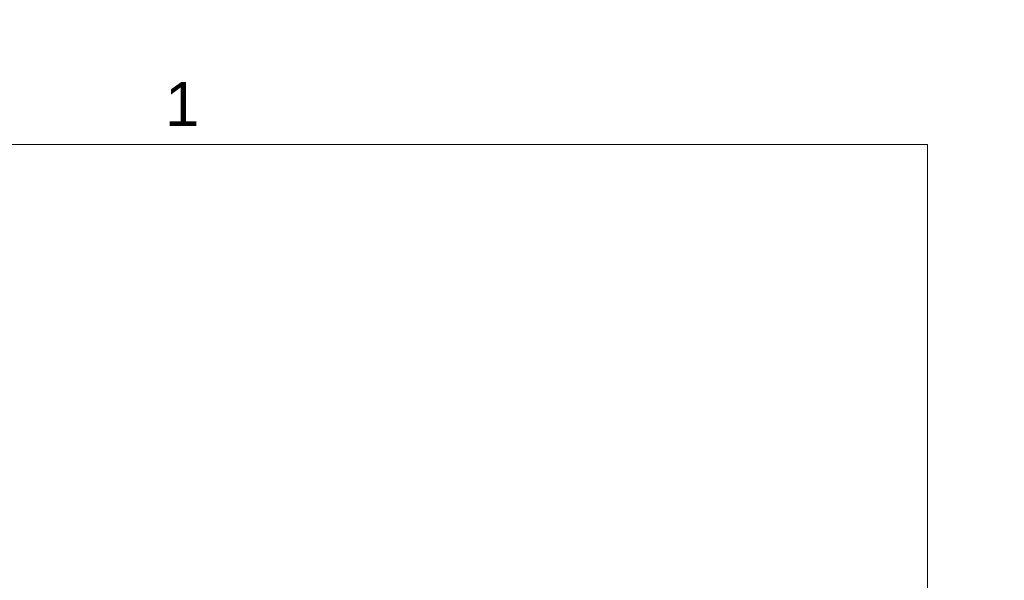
# Model space of a CAD drawing. Header units: inches. Extents: x -374 to 640, y -945 to 1059.
# Tile 222 of 222: x 157.7 to 168.33, y 100.29 to 106.35. Entities that reach past the tile are written whole.
import ezdxf

# ---------------------------------------------------------------- set-up
doc = ezdxf.new("R2010")
doc.units = ezdxf.units.IN
doc.header["$LTSCALE"] = 5
doc.header["$MEASUREMENT"] = 0
doc.layers.add('Border (ANSI)', color=7, linetype='Continuous', lineweight=9)
doc.layers.add('Visible Narrow (ANSI)', color=7, linetype='Continuous', lineweight=5)
doc.styles.add('Note Text (ANSI)', font='arial.ttf')

# ---------------------------------------------------------------- blocks, each defined once
blk = doc.blocks.new('Borders Default Border')
at = {"layer": 'Border (ANSI)', "flags": 128}
blk.add_lwpolyline([(0.5, 1), (0.5, 21), (33.5, 21), (33.5, 1), (0.5, 1)], dxfattribs=at)
at = {"layer": 'Border (ANSI)', "insert": (31.8532, 21.04), "char_height": 0.095, "attachment_point": 7, "style": 'Note Text (ANSI)'}
blk.add_mtext('1', dxfattribs=at)

msp = doc.modelspace()

# ---------------------------------------------------------------- linework, layer by layer
at = {"layer": 'Visible Narrow (ANSI)'}
for start, end in [(269.3079848, 269.3079849), (269.3364756, 269.3364757), (270.0142531, 270.0142532)]:
    msp.add_arc((132.61238, 552.0832), 507.11098, start, end, dxfattribs=at)
for centre, major_axis in [((157.40111, -246.46235), (-211.28628, 365.95857)), ((157.36264, -246.48456), (-211.25919, 365.91166))]:
    msp.add_ellipse(centre, major_axis=major_axis, ratio=0.57735027, start_param=5.47874384, end_param=5.51683045, dxfattribs=at)

# ---------------------------------------------------------------- block references
at = {"xscale": 5, "yscale": 5, "zscale": 5}
msp.add_blockref('Borders Default Border', (0, 0), dxfattribs=at)

doc.saveas('drawing.dxf')
